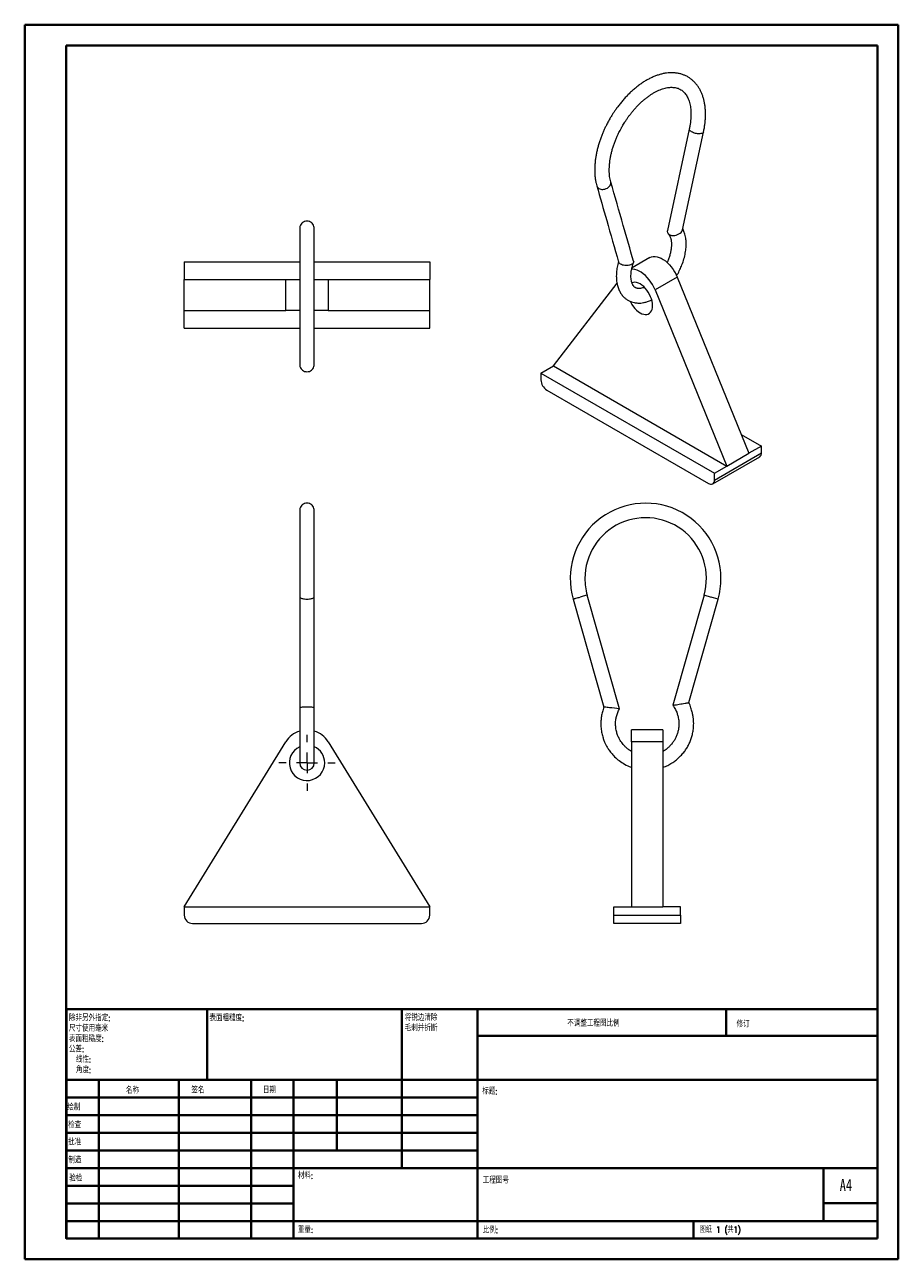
# Model space of a CAD drawing. Header units: millimetres. Extents: x 0 to 210, y 0 to 297.
import ezdxf

# ---------------------------------------------------------------- set-up
doc = ezdxf.new("R2010")
doc.units = ezdxf.units.MM
doc.styles.add('SLDTEXTSTYLE0', font='TXT', dxfattribs={"width": 0.75, "bigfont": 'bigfont'})
doc.styles.add('SLDTEXTSTYLE1', font='TXT', dxfattribs={"width": 0.75})
doc.styles.add('SLDTEXTSTYLE2', font='TXT', dxfattribs={"width": 0.694444, "bigfont": 'bigfont'})

# ---------------------------------------------------------------- blocks, each defined once
blk = doc.blocks.new('SW_NOTE_0')
at = {"color": 0, "linetype": 'Continuous', "lineweight": 0, "char_height": 1.5, "attachment_point": 1, "style": 'SLDTEXTSTYLE0'}
for s, insert in [('\\M+18FAB锐边\\M+190B4\\M+18F9C', (0, 1.93)), ('\\M+196D1\\M+18E68\\M+19BF3\\M+190DC\\M+19266', (0, -0.57))]:
    blk.add_mtext(s, dxfattribs=dict(at, insert=insert))
blk = doc.blocks.new('SW_NOTE_1')
at = {"color": 0, "linetype": 'Continuous', "lineweight": 0, "char_height": 1.5, "attachment_point": 1, "style": 'SLDTEXTSTYLE0'}
for s, insert in [('\\M+18F9C\\M+194F1另\\M+18A4F\\M+18E77\\M+192E8:', (0, 1.93)), ('\\M+18EDA\\M+190A1\\M+18E67\\M+19770\\M+19F7C\\M+195C4', (0, -0.57)), ('\\M+1955C\\M+196CA\\M+19165糙\\M+19378:', (0, -3.07)), ('\\M+18CF6\\M+18DB7:', (0, -5.57)), ('线\\M+190AB:', (1.69, -8.07)), ('\\M+18A70\\M+19378:', (1.69, -10.57))]:
    blk.add_mtext(s, dxfattribs=dict(at, insert=insert))
blk = doc.blocks.new('SW_CENTERMARKSYMBOL_0')
at = {"color": 0, "linetype": 'Continuous', "lineweight": 0}
for p, q in [((0, 5), (0, 6.75)), ((-5, 0), (-6.75, 0)), ((0, 0), (-2.5, 0)), ((0, 0), (0, 2.5)), ((0, 0), (0, -2.5)), ((0, 0), (2.5, 0)), ((5, 0), (6.75, 0)), ((0, -5), (0, -6.75))]:
    blk.add_line(p, q, dxfattribs=at)

msp = doc.modelspace()

# ---------------------------------------------------------------- linework, layer by layer
at = {"color": 7, "linetype": 'Continuous', "lineweight": 40}
for p, q in [((0.08, 0.21), (0.08, 297.21)), ((0.08, 297.21), (210.08, 297.21)), ((210.08, 0.21), (210.08, 297.21)), ((210.08, 292.21), (210.08, 297.21)), ((10.08, 292.21), (205.08, 292.21)), ((10.08, 5.21), (10.08, 292.21)), ((205.08, 5.21), (205.08, 292.21)), ((10.11, 60.37), (205.08, 60.37)), ((10.11, 60.37), (10.11, 5.12)), ((43.91, 43.37), (43.91, 60.37)), ((90.71, 60.37), (90.71, 22.12)), ((108.91, 60.37), (108.91, 5.12)), ((168.68, 54.09), (168.68, 60.46)), ((205.08, 54), (108.91, 54)), ((205.08, 43.37), (10.11, 43.37)), ((17.91, 43.37), (17.91, 5.12)), ((37.1, 43.37), (37.1, 5.12)), ((54.51, 43.37), (54.51, 5.12)), ((64.71, 5.12), (64.71, 43.37)), ((75.11, 26.37), (75.11, 43.37)), ((108.91, 39.12), (10.11, 39.12)), ((108.91, 34.87), (10.11, 34.87)), ((108.91, 30.62), (10.11, 30.62)), ((108.91, 26.37), (10.11, 26.37)), ((64.71, 22.12), (10.11, 22.12)), ((64.71, 22.12), (205.08, 22.12)), ((192.08, 9.46), (192.08, 22.21)), ((64.71, 17.87), (10.11, 17.87)), ((64.71, 13.62), (10.11, 13.62)), ((205.08, 13.71), (192.08, 13.71)), ((10.11, 9.37), (205.08, 9.37)), ((160.88, 5.21), (160.88, 9.46)), ((10.08, 5.21), (205.08, 5.21)), ((205.08, 5.21), (180.99, 5.21)), ((0.08, 0.21), (210.08, 0.21))]:
    msp.add_line(p, q, dxfattribs=at)
at = {"color": 7, "linetype": 'Continuous', "lineweight": 15}
for p, q in [((159.84, 272.11), (154.57, 247.67)), ((158.19, 247.86), (163.26, 271.38)), ((66.19, 248.2), (66.19, 215.48)), ((69.69, 215.48), (69.69, 248.2)), ((150.33, 241.18), (146.07, 238.72)), ((38.44, 240.2), (66.2, 240.2)), ((38.44, 240.2), (38.44, 235.95)), ((69.67, 240.2), (97.44, 240.2)), ((97.44, 240.2), (97.44, 235.95)), ((38.44, 228.45), (38.44, 235.95)), ((38.44, 235.95), (62.82, 235.95)), ((62.82, 228.45), (62.82, 235.95)), ((62.82, 235.95), (66.18, 235.95)), ((69.69, 235.95), (73.05, 235.95)), ((73.05, 235.95), (73.05, 228.45)), ((73.05, 235.95), (97.44, 235.95)), ((97.44, 228.45), (97.44, 235.95)), ((127.17, 215.13), (142.46, 235.04)), ((156.94, 236.47), (151.64, 233.4)), ((156.94, 236.47), (174.19, 194.11)), ((151.64, 233.4), (168.89, 191.05)), ((38.44, 228.45), (62.82, 228.45)), ((38.44, 224.2), (38.44, 228.45)), ((66.19, 228.45), (62.82, 228.45)), ((73.05, 228.45), (69.69, 228.45)), ((73.05, 228.45), (97.44, 228.45)), ((97.44, 224.2), (97.44, 228.45)), ((38.44, 224.2), (66.26, 224.2)), ((69.61, 224.2), (97.44, 224.2)), ((124.16, 213.4), (127.17, 215.13)), ((127.17, 215.13), (168.89, 191.05)), ((124.16, 213.4), (165.88, 189.31)), ((124.16, 213.4), (124.16, 211.76)), ((125.57, 209.31), (164.47, 186.86)), ((172.34, 198.64), (177.19, 195.84)), ((165.47, 186.76), (176.78, 193.29)), ((165.88, 187.68), (177.19, 194.21)), ((168.89, 191.05), (174.19, 194.11)), ((177.19, 195.84), (174.19, 194.11)), ((177.19, 194.21), (177.19, 195.84)), ((165.88, 189.31), (168.89, 191.05)), ((165.88, 187.68), (165.88, 189.31)), ((66.19, 180.36), (66.19, 159.53)), ((69.69, 159.53), (69.69, 180.36)), ((66.19, 159.53), (66.19, 132.86)), ((69.69, 132.86), (69.69, 159.53)), ((131.93, 159.05), (139.31, 133.05)), ((143.06, 132.67), (135.29, 160)), ((163.4, 160), (155.87, 133.49)), ((159.69, 134.13), (166.77, 159.05)), ((143.06, 132.67), (141.18, 132.86)), ((153.46, 127.55), (145.96, 127.55)), ((145.96, 124.69), (145.96, 127.55)), ((153.46, 127.55), (153.46, 124.69)), ((38.44, 85.01), (62.82, 124.69)), ((73.05, 124.69), (97.44, 85.01)), ((145.96, 124.69), (145.96, 85.01)), ((153.46, 124.69), (145.96, 124.69)), ((153.46, 124.69), (153.46, 85.01)), ((66.19, 119.64), (66.19, 119.62)), ((38.44, 85.01), (38.44, 83.01)), ((38.44, 85.01), (97.44, 85.01)), ((97.44, 83.01), (97.44, 85.01)), ((141.71, 85.01), (145.96, 85.01)), ((141.71, 83.01), (141.71, 85.01)), ((145.96, 85.01), (153.46, 85.01)), ((157.71, 85.01), (153.46, 85.01)), ((157.71, 83.01), (157.71, 85.01)), ((40.44, 81.01), (95.44, 81.01)), ((141.71, 83.01), (157.71, 83.01)), ((141.71, 81.01), (141.71, 83.01)), ((157.71, 81.01), (141.71, 81.01)), ((157.71, 83.01), (157.71, 81.01))]:
    msp.add_line(p, q, dxfattribs=at)
at = {"color": 8, "linetype": 'Continuous', "lineweight": 15}
msp.add_line((166.77, 159.05), (165.09, 159.53), dxfattribs=at)
at = {"color": 7, "linetype": 'Continuous', "lineweight": 15, "flags": 128}
for points in [[(150.33, 241.18), (150.35, 241.19), (150.73, 241.36), (151.15, 241.45), (151.6, 241.46), (152.08, 241.39), (152.57, 241.25), (153.07, 241.02), (153.58, 240.73), (154.09, 240.37), (154.58, 239.94), (155.06, 239.46), (155.51, 238.93), (155.93, 238.36), (156.31, 237.75), (156.65, 237.12), (156.94, 236.47)], [(151.64, 233.4), (151.35, 234.05), (151.01, 234.69), (150.63, 235.3), (150.21, 235.87), (149.75, 236.4), (149.28, 236.88), (148.78, 237.31), (148.28, 237.67), (147.77, 237.96), (147.27, 238.18), (146.77, 238.33), (146.3, 238.4), (145.97, 238.4)], [(151.03, 229.63), (151, 230.14), (150.91, 230.68), (150.76, 231.23), (150.55, 231.78), (150.3, 232.33), (149.99, 232.85), (149.65, 233.35), (149.27, 233.8), (148.87, 234.21), (148.45, 234.55), (148.03, 234.84), (147.6, 235.05), (147.18, 235.18), (146.78, 235.24), (146.4, 235.22), (146.06, 235.12), (146.05, 235.12)], [(145.62, 230.67), (145.75, 230.4), (146.06, 229.88), (146.4, 229.38), (146.78, 228.93), (147.18, 228.52), (147.6, 228.18), (148.03, 227.9), (148.45, 227.68), (148.87, 227.55), (149.27, 227.49), (149.65, 227.51), (149.99, 227.61), (150.3, 227.78), (150.55, 228.03), (150.76, 228.35), (150.91, 228.72), (151, 229.15), (151.03, 229.63)]]:
    msp.add_lwpolyline(points, dxfattribs=at)
at = {"color": 7, "linetype": 'Continuous', "lineweight": 15}
for centre, radius, start, end in [((127.23, 211.9), 3.07, 182.6055, 237.3945), ((176.24, 194.09), 0.959, 304.0564, 7.2558), ((165.02, 187.54), 0.873, 230.7967, 9.214), ((149.35, 164), 18.11, 0, 195.8555), ((149.35, 164), 14.61, 344.1463, 180), ((149.35, 164), 14.61, 180, 195.8561), ((149.35, 164), 18.11, 344.1464, 0), ((67.94, 121.55), 6, 107.0813, 148.4258), ((67.94, 121.55), 6, 31.5742, 73.0308), ((67.94, 119.64), 4.25, 114.3593, 0), ((67.94, 119.64), 4.25, 0, 65.6524), ((67.94, 119.64), 1.75, 180, 0), ((40.44, 83.01), 2, 180, 270), ((95.44, 83.01), 2, 270, 0)]:
    msp.add_arc(centre, radius, start, end, dxfattribs=at)
for points, knots in [([(163.25, 271.37), (163.28, 271.48), (163.37, 271.9), (163.5, 272.63), (163.63, 273.57), (163.71, 274.49), (163.75, 275.41), (163.73, 276.31), (163.67, 277.19), (163.57, 278.05), (163.41, 278.88), (163.2, 279.68), (162.93, 280.45), (162.62, 281.17), (162.26, 281.86), (161.84, 282.5), (161.38, 283.09), (160.86, 283.63), (160.3, 284.11), (159.7, 284.54), (159.05, 284.9), (158.35, 285.19), (157.62, 285.42), (156.84, 285.58), (156.02, 285.66), (155.2, 285.66), (154.38, 285.59), (153.58, 285.45), (152.77, 285.25), (151.94, 284.98), (151.12, 284.65), (150.29, 284.26), (149.47, 283.81), (148.66, 283.31), (147.86, 282.75), (147.07, 282.14), (146.29, 281.49), (145.54, 280.79), (144.81, 280.06), (144.1, 279.29), (143.43, 278.5), (142.8, 277.7), (142.25, 276.95), (141.78, 276.28), (141.37, 275.64), (141.02, 275.08), (140.8, 274.7), (140.72, 274.57)], [0, 0, 0, 0, 0.007507, 0.029713, 0.052133, 0.074736, 0.097497, 0.120394, 0.143409, 0.166514, 0.189684, 0.212892, 0.236104, 0.259291, 0.282425, 0.305491, 0.328492, 0.351453, 0.374427, 0.397488, 0.420731, 0.444258, 0.468155, 0.492529, 0.517477, 0.54307, 0.566376, 0.589905, 0.61361, 0.637436, 0.661333, 0.685257, 0.709174, 0.73305, 0.756867, 0.780612, 0.80427, 0.827821, 0.851234, 0.874451, 0.897356, 0.919673, 0.940586, 0.957941, 0.97234, 0.989776, 1, 1, 1, 1]), ([(143.75, 272.82), (143.94, 273.13), (144.2, 273.57), (144.61, 274.2), (144.97, 274.73), (145.41, 275.35), (145.89, 275.97), (146.41, 276.61), (146.96, 277.23), (147.53, 277.84), (148.13, 278.43), (148.74, 278.98), (149.37, 279.5), (150, 279.98), (150.63, 280.41), (151.27, 280.8), (151.9, 281.15), (152.52, 281.44), (153.13, 281.69), (153.73, 281.88), (154.31, 282.02), (154.87, 282.12), (155.41, 282.16), (155.92, 282.15), (156.42, 282.1), (156.9, 281.99), (157.37, 281.82), (157.82, 281.58), (158.24, 281.28), (158.61, 280.93), (158.94, 280.54), (159.23, 280.1), (159.48, 279.62), (159.7, 279.09), (159.89, 278.51), (160.04, 277.89), (160.15, 277.22), (160.22, 276.51), (160.25, 275.77), (160.23, 274.99), (160.17, 274.19), (160.07, 273.35), (159.96, 272.66), (159.86, 272.24), (159.83, 272.11)], [0, 0, 0, 0, 0.0273898, 0.038512, 0.0569523, 0.0760705, 0.0965407, 0.1178529, 0.1397968, 0.1622037, 0.1849526, 0.2079536, 0.2311394, 0.2544597, 0.277878, 0.3013699, 0.3249228, 0.3485364, 0.3722252, 0.3960133, 0.4199481, 0.444107, 0.4686038, 0.493599, 0.5193116, 0.5460244, 0.5740609, 0.603677, 0.6348005, 0.6628059, 0.689771, 0.7159058, 0.7414476, 0.7665928, 0.7914886, 0.8162402, 0.8409199, 0.8655733, 0.8902195, 0.9148785, 0.9395572, 0.9642526, 0.9889522, 1, 1, 1, 1]), ([(140.72, 274.57), (140.53, 274.22), (140.25, 273.72), (139.87, 272.98), (139.56, 272.34), (139.21, 271.57), (138.87, 270.76), (138.54, 269.9), (138.23, 269.01), (137.96, 268.1), (137.71, 267.17), (137.51, 266.24), (137.34, 265.3), (137.21, 264.37), (137.13, 263.45), (137.09, 262.53), (137.11, 261.63), (137.16, 260.75), (137.27, 259.89), (137.42, 259.11), (137.55, 258.63), (137.61, 258.42)], [0, 0, 0, 0, 0.064805, 0.091113, 0.134755, 0.180035, 0.228573, 0.279187, 0.331404, 0.384852, 0.439269, 0.494468, 0.550309, 0.606689, 0.663529, 0.720766, 0.778347, 0.836223, 0.894326, 0.952594, 1, 1, 1, 1]), ([(140.97, 259.38), (140.97, 259.4), (140.9, 259.61), (140.8, 260.06), (140.69, 260.72), (140.62, 261.43), (140.59, 262.17), (140.61, 262.95), (140.67, 263.75), (140.77, 264.58), (140.91, 265.44), (141.1, 266.3), (141.33, 267.18), (141.6, 268.06), (141.91, 268.93), (142.24, 269.77), (142.58, 270.54), (142.89, 271.21), (143.21, 271.82), (143.49, 272.35), (143.68, 272.69), (143.75, 272.82)], [0, 0, 0, 0, 0.006378, 0.067125, 0.127694, 0.1882, 0.248687, 0.309206, 0.369774, 0.430382, 0.491001, 0.551572, 0.611996, 0.672102, 0.731563, 0.789642, 0.844218, 0.889694, 0.927218, 0.972421, 1, 1, 1, 1]), ([(137.61, 258.42), (138.4, 255.66), (140.14, 249.57), (141.89, 243.46), (142.85, 240.12)], [0, 0, 0, 0, 0.4525199, 1, 1, 1, 1]), ([(146.44, 240.3), (145.62, 243.18), (143.8, 249.52), (141.97, 255.89), (140.97, 259.37)], [0, 0, 0, 0, 0.452526, 1, 1, 1, 1]), ([(69.69, 248.2), (69.67, 248.37), (69.64, 248.74), (69.38, 249.24), (68.99, 249.63), (68.5, 249.89), (67.94, 249.98), (67.37, 249.89), (66.88, 249.63), (66.49, 249.24), (66.23, 248.74), (66.2, 248.37), (66.19, 248.2)], [0, 0, 0, 0, 0.090412, 0.204776, 0.295189, 0.394898, 0.5, 0.605102, 0.704811, 0.795224, 0.909588, 1, 1, 1, 1]), ([(154.78, 246.93), (154.88, 246.81), (155.07, 246.59), (155.27, 246.18), (155.38, 245.82), (155.45, 245.53), (155.5, 245.24), (155.54, 244.88), (155.57, 244.34), (155.53, 243.62), (155.41, 242.77), (155.21, 241.9), (154.93, 241.03), (154.69, 240.39), (154.52, 240.04), (154.5, 239.99)], [0, 0, 0, 0, 0.1180767, 0.2138221, 0.2861164, 0.3343039, 0.3764577, 0.4281725, 0.4910941, 0.5943056, 0.6942605, 0.7906888, 0.8862537, 0.9816295, 1, 1, 1, 1]), ([(154.59, 247.67), (154.58, 247.63), (154.53, 247.52), (154.56, 247.32), (154.64, 247.09), (154.8, 246.88), (155.02, 246.72), (155.28, 246.61), (155.6, 246.53), (155.96, 246.5), (156.46, 246.53), (157.07, 246.69), (157.44, 246.93), (157.62, 247.05)], [0, 0, 0, 0, 0.031872, 0.115982, 0.198709, 0.27855, 0.354146, 0.426405, 0.505504, 0.589895, 0.677548, 0.838498, 1, 1, 1, 1]), ([(156.78, 236.82), (156.84, 236.91), (157.14, 237.38), (157.58, 238.26), (158.13, 239.52), (158.58, 240.86), (158.9, 242.28), (159.06, 243.51), (159.1, 244.61), (159.05, 245.44), (158.93, 246.2), (158.79, 246.76), (158.63, 247.28), (158.47, 247.72), (158.37, 248.05), (158.27, 248.19), (158.27, 248.19)], [0, 0, 0, 0, 0.0255363, 0.1278475, 0.2237962, 0.3438871, 0.4619839, 0.57614, 0.6582813, 0.7486577, 0.8021587, 0.8689218, 0.9078303, 0.9508262, 0.9974711, 1, 1, 1, 1]), ([(157.62, 247.05), (157.78, 247.19), (158.06, 247.44), (158.14, 247.73), (158.18, 247.86)], [0, 0, 0, 0, 0.556508, 1, 1, 1, 1]), ([(66.19, 241.59), (66.19, 241.58), (66.19, 241.54), (66.19, 241.3), (66.19, 240.99), (66.19, 240.7), (66.19, 240.42), (66.19, 240.28)], [0, 0, 0, 0, 0.2501746, 0.4998149, 0.6664173, 0.8336869, 1, 1, 1, 1]), ([(66.19, 240.27), (66.19, 240.23), (66.19, 240.07), (66.19, 239.73), (66.19, 239.31), (66.19, 238.93), (66.19, 238.58), (66.19, 238.21), (66.19, 237.81), (66.19, 237.33), (66.19, 236.71), (66.19, 236.23), (66.19, 235.95)], [0, 0, 0, 0, 0.034108, 0.179764, 0.292565, 0.377207, 0.45989, 0.544622, 0.631419, 0.724184, 0.845879, 1, 1, 1, 1]), ([(142.82, 240.24), (142.7, 239.79), (142.47, 238.89), (142.32, 237.62), (142.28, 236.5), (142.35, 235.58), (142.48, 234.84), (142.68, 234.08), (142.98, 233.28), (143.44, 232.45), (143.99, 231.78), (144.6, 231.24), (145.24, 230.84), (145.91, 230.54), (146.52, 230.37), (147.04, 230.28), (147.56, 230.24), (148.15, 230.25), (148.85, 230.34), (149.64, 230.53), (150.3, 230.75), (150.7, 230.96), (150.8, 231.01)], [0, 0, 0, 0, 0.072245, 0.14361, 0.206821, 0.261707, 0.308063, 0.345641, 0.407999, 0.469217, 0.531279, 0.579875, 0.629838, 0.680802, 0.727481, 0.754826, 0.785109, 0.829606, 0.872321, 0.922895, 0.981143, 1, 1, 1, 1]), ([(145.88, 239.5), (145.75, 239.44), (145.45, 239.33), (144.89, 239.26), (144.31, 239.28), (143.77, 239.39), (143.3, 239.59), (142.97, 239.85), (142.89, 240.03), (142.86, 240.12)], [0, 0, 0, 0, 0.136226, 0.306392, 0.438042, 0.580191, 0.727804, 0.875416, 1, 1, 1, 1]), ([(149.02, 234.04), (148.87, 233.98), (148.55, 233.86), (148.15, 233.78), (147.82, 233.75), (147.58, 233.75), (147.39, 233.78), (147.22, 233.82), (147.06, 233.87), (146.88, 233.96), (146.7, 234.08), (146.55, 234.22), (146.43, 234.36), (146.33, 234.5), (146.23, 234.68), (146.12, 234.91), (146.01, 235.22), (145.91, 235.64), (145.83, 236.18), (145.81, 236.81), (145.85, 237.5), (145.95, 238.25), (146.14, 239.1), (146.33, 239.7), (146.44, 240.02)], [0, 0, 0, 0, 0.0504, 0.104682, 0.149498, 0.185909, 0.217746, 0.250709, 0.282387, 0.326217, 0.380284, 0.424834, 0.45612, 0.483088, 0.513716, 0.548132, 0.58993, 0.634841, 0.688806, 0.751891, 0.80556, 0.864915, 0.929702, 1, 1, 1, 1]), ([(146.43, 240.3), (146.44, 240.29), (146.49, 240.19), (146.44, 239.97), (146.26, 239.7), (146, 239.56), (145.88, 239.5)], [0, 0, 0, 0, 0.035987, 0.325714, 0.700204, 1, 1, 1, 1]), ([(66.19, 215.48), (66.2, 215.31), (66.23, 214.94), (66.49, 214.45), (66.88, 214.05), (67.37, 213.79), (67.94, 213.7), (68.5, 213.79), (68.99, 214.05), (69.38, 214.45), (69.64, 214.94), (69.67, 215.31), (69.69, 215.48)], [0, 0, 0, 0, 0.090412, 0.204776, 0.295189, 0.394898, 0.5, 0.605102, 0.704811, 0.795224, 0.909588, 1, 1, 1, 1]), ([(69.69, 180.36), (69.67, 180.52), (69.64, 180.9), (69.38, 181.39), (68.99, 181.79), (68.5, 182.05), (67.94, 182.14), (67.37, 182.05), (66.88, 181.79), (66.49, 181.39), (66.23, 180.9), (66.2, 180.52), (66.19, 180.36)], [0, 0, 0, 0, 0.090412, 0.204776, 0.295189, 0.394898, 0.5, 0.605102, 0.704811, 0.795224, 0.909588, 1, 1, 1, 1]), ([(66.19, 133.81), (66.19, 133.56), (66.19, 133.07), (66.19, 132.05), (66.19, 130.83), (66.19, 129.42), (66.19, 128.23), (66.19, 127.53), (66.19, 127.24)], [0, 0, 0, 0, 0.127618, 0.250502, 0.478673, 0.685593, 0.870798, 1, 1, 1, 1]), ([(153.46, 118.55), (153.59, 118.59), (154.1, 118.75), (154.93, 119.16), (155.9, 119.73), (156.85, 120.43), (157.72, 121.23), (158.49, 122.12), (159.12, 122.98), (159.63, 123.87), (160.06, 124.79), (160.4, 125.75), (160.66, 126.75), (160.84, 127.86), (160.92, 129.16), (160.84, 130.39), (160.64, 131.46), (160.43, 132.22), (160.23, 132.92), (160.03, 133.55), (159.81, 133.93), (159.69, 134.13)], [0, 0, 0, 0, 0.020845, 0.085328, 0.144904, 0.199173, 0.270729, 0.331281, 0.385259, 0.439137, 0.492793, 0.546026, 0.599006, 0.655803, 0.724492, 0.804812, 0.849051, 0.896271, 0.929692, 0.964402, 1, 1, 1, 1]), ([(155.88, 133.49), (155.88, 133.49), (155.89, 133.5), (156.01, 133.52), (156.19, 133.55), (156.53, 133.6), (157.07, 133.69), (157.55, 133.77), (157.78, 133.81)], [0, 0, 0, 0, 0.109568, 0.232359, 0.363365, 0.499436, 0.749289, 1, 1, 1, 1]), ([(157.78, 133.81), (158.02, 133.85), (158.5, 133.93), (159.03, 134.02), (159.36, 134.08), (159.56, 134.11), (159.66, 134.12), (159.7, 134.13), (159.69, 134.13), (159.69, 134.13)], [0, 0, 0, 0, 0.249203, 0.498037, 0.628513, 0.756859, 0.880753, 0.998089, 1, 1, 1, 1]), ([(69.69, 132.86), (69.69, 132.87), (69.67, 132.89), (69.56, 132.93), (69.48, 132.95), (69.2, 133), (69, 133.01), (68.52, 133.04), (68.23, 133.05), (67.64, 133.05), (67.35, 133.04), (66.87, 133.01), (66.68, 133), (66.4, 132.95), (66.31, 132.93), (66.2, 132.89), (66.19, 132.87), (66.19, 132.86)], [0, 0, 0, 0, 0.125, 0.125, 0.25, 0.25, 0.375, 0.375, 0.5, 0.5, 0.625, 0.625, 0.75, 0.75, 0.875, 0.875, 1, 1, 1, 1]), ([(66.19, 132.86), (66.19, 132.54), (66.19, 131.91), (66.19, 130.97), (66.19, 129.93), (66.19, 128.83), (66.19, 127.72), (66.19, 126.77), (66.19, 125.97), (66.19, 125.3), (66.19, 124.67), (66.19, 124), (66.19, 123.25), (66.19, 122.45), (66.19, 121.63), (66.19, 120.86), (66.19, 120.29), (66.19, 119.91), (66.19, 119.69), (66.19, 119.65), (66.19, 119.64)], [0, 0, 0, 0, 0.0557158, 0.1080288, 0.1571074, 0.224325, 0.2839642, 0.3360504, 0.3805192, 0.4173708, 0.4511594, 0.4923546, 0.5413755, 0.5982405, 0.662926, 0.7354514, 0.815753, 0.8737359, 0.9351099, 1, 1, 1, 1]), ([(69.69, 119.64), (69.69, 119.65), (69.69, 119.68), (69.69, 119.83), (69.69, 120.12), (69.69, 120.52), (69.69, 121.07), (69.69, 121.64), (69.69, 122.19), (69.69, 122.7), (69.69, 123.23), (69.69, 123.86), (69.69, 124.64), (69.69, 125.61), (69.69, 126.76), (69.69, 128.09), (69.69, 129.41), (69.69, 130.64), (69.69, 131.76), (69.69, 132.48), (69.69, 132.86)], [0, 0, 0, 0, 0.055914, 0.108378, 0.157576, 0.224939, 0.2847, 0.336883, 0.381452, 0.418424, 0.452184, 0.493317, 0.542289, 0.599102, 0.663727, 0.736166, 0.816315, 0.874161, 0.935356, 1, 1, 1, 1]), ([(139.31, 133.05), (139.18, 132.67), (138.94, 131.94), (138.7, 130.83), (138.57, 129.63), (138.57, 128.36), (138.73, 127.07), (139, 125.98), (139.3, 125.07), (139.63, 124.31), (139.99, 123.59), (140.46, 122.82), (141.09, 121.96), (141.92, 121.05), (142.97, 120.13), (144.29, 119.27), (145.32, 118.75), (145.92, 118.56), (145.96, 118.55)], [0, 0, 0, 0, 0.067534, 0.130885, 0.190355, 0.272132, 0.344949, 0.408329, 0.462187, 0.506902, 0.548108, 0.598497, 0.658468, 0.727753, 0.806113, 0.894395, 0.992238, 1, 1, 1, 1]), ([(141.18, 132.86), (141.03, 132.87), (140.85, 132.89), (140.47, 132.93), (140.26, 132.95), (139.86, 133), (139.67, 133.01), (139.39, 133.04), (139.31, 133.05), (139.31, 133.05)], [0, 0, 0, 0, 0.25, 0.25, 0.5, 0.5, 0.75, 0.75, 1, 1, 1, 1]), ([(145.96, 122.4), (145.8, 122.49), (145.4, 122.72), (144.85, 123.15), (144.34, 123.62), (143.93, 124.07), (143.56, 124.53), (143.2, 125.06), (142.84, 125.74), (142.5, 126.57), (142.24, 127.55), (142.09, 128.69), (142.13, 129.8), (142.32, 130.83), (142.61, 131.76), (142.91, 132.36), (143.06, 132.67)], [0, 0, 0, 0, 0.046996, 0.116375, 0.175982, 0.225283, 0.270038, 0.324358, 0.389004, 0.464432, 0.550909, 0.647197, 0.753661, 0.831063, 0.913232, 1, 1, 1, 1]), ([(155.87, 133.49), (156.09, 133.16), (156.49, 132.56), (156.89, 131.63), (157.13, 130.84), (157.26, 130.18), (157.32, 129.61), (157.35, 128.97), (157.31, 128.22), (157.18, 127.39), (156.95, 126.56), (156.64, 125.77), (156.24, 125.03), (155.76, 124.33), (155.22, 123.72), (154.7, 123.23), (154.22, 122.85), (153.83, 122.58), (153.56, 122.43), (153.46, 122.38)], [0, 0, 0, 0, 0.091798, 0.169942, 0.234302, 0.284849, 0.326555, 0.368719, 0.433643, 0.500226, 0.566584, 0.632412, 0.698085, 0.764064, 0.829129, 0.890009, 0.928004, 0.973377, 1, 1, 1, 1]), ([(66.19, 123.5), (66.19, 123.36), (66.19, 123.05), (66.19, 122.63), (66.19, 122.2), (66.19, 121.76), (66.19, 121.27), (66.19, 120.77), (66.19, 120.3), (66.19, 120.08), (66.19, 119.96)], [0, 0, 0, 0, 0.086772, 0.179979, 0.264398, 0.369718, 0.49596, 0.643098, 0.81111, 1, 1, 1, 1])]:
    msp.add_open_spline(points, degree=3, knots=knots, dxfattribs=at)
at = {"color": 8, "linetype": 'Continuous', "lineweight": 15}
for points, knots in [([(162.79, 271.03), (162.66, 271.01), (162.39, 270.96), (161.87, 270.98), (161.32, 271.07), (160.8, 271.23), (160.34, 271.44), (160, 271.69), (159.83, 271.92), (159.84, 272.05), (159.85, 272.11)], [0, 0, 0, 0, 0.115566, 0.261747, 0.377313, 0.504762, 0.639106, 0.773449, 0.900898, 1, 1, 1, 1]), ([(163.25, 271.38), (163.25, 271.37), (163.26, 271.27), (163.11, 271.14), (162.89, 271.06), (162.79, 271.03)], [0, 0, 0, 0, 0.050846, 0.580931, 1, 1, 1, 1]), ([(137.62, 258.42), (137.66, 258.31), (137.74, 258.07), (138.08, 257.8), (138.54, 257.62), (139.06, 257.58), (139.61, 257.67), (140.13, 257.87), (140.41, 258.08), (140.53, 258.18)], [0, 0, 0, 0, 0.12601, 0.277817, 0.429623, 0.57364, 0.704228, 0.869411, 1, 1, 1, 1]), ([(140.53, 258.18), (140.63, 258.29), (140.87, 258.53), (141.01, 258.94), (141.03, 259.24), (140.97, 259.36), (140.96, 259.37)], [0, 0, 0, 0, 0.293245, 0.664174, 0.95742, 1, 1, 1, 1]), ([(66.19, 159.53), (66.19, 159.53), (66.16, 159.48), (66.25, 159.38), (66.48, 159.24), (66.88, 159.14), (67.37, 159.07), (67.94, 159.04), (68.5, 159.07), (68.99, 159.14), (69.38, 159.24), (69.64, 159.38), (69.67, 159.48), (69.69, 159.53)], [0, 0, 0, 0, 0.005145, 0.095092, 0.208867, 0.298815, 0.398011, 0.502572, 0.607134, 0.70633, 0.796277, 0.910053, 1, 1, 1, 1]), ([(131.93, 159.05), (131.93, 159.05), (131.9, 159.04), (132, 159.07), (132.23, 159.13), (132.62, 159.24), (133.09, 159.38), (133.45, 159.48), (133.61, 159.53)], [0, 0, 0, 0, 0.000976, 0.210976, 0.410199, 0.590848, 0.819352, 1, 1, 1, 1]), ([(135.29, 160), (135.29, 160), (135.22, 159.98), (134.97, 159.91), (134.8, 159.86), (134.44, 159.76), (134.25, 159.71), (133.91, 159.61), (133.75, 159.57), (133.61, 159.53)], [0, 0, 0, 0, 0.25, 0.25, 0.5, 0.5, 0.75, 0.75, 1, 1, 1, 1]), ([(163.4, 160), (163.4, 160), (163.48, 159.98), (163.73, 159.91), (163.9, 159.86), (164.26, 159.76), (164.44, 159.71), (164.79, 159.61), (164.95, 159.57), (165.09, 159.53)], [0, 0, 0, 0, 0.25, 0.25, 0.5, 0.5, 0.75, 0.75, 1, 1, 1, 1])]:
    msp.add_open_spline(points, degree=3, knots=knots, dxfattribs=at)

# ---------------------------------------------------------------- block references
at = {"color": 7, "linetype": 'Continuous', "lineweight": 0}
for name, p in [('SW_CENTERMARKSYMBOL_0', (67.94, 119.64)), ('SW_NOTE_1', (10.7, 57.11)), ('SW_NOTE_0', (91.42, 57.19))]:
    msp.add_blockref(name, p, dxfattribs=at)

# ---------------------------------------------------------------- texts
at = {"color": 7, "linetype": 'Continuous', "lineweight": 0, "attachment_point": 1}
for s, insert, char_height, style in [('\\M+1955C\\M+196CA\\M+19165糙\\M+19378:', (44.48, 59.04), 1.5, 'SLDTEXTSTYLE0'), ('\\M+19573调\\M+190AE\\M+18D48\\M+192F6图\\M+194E4\\M+197E1', (130.49, 57.75), 1.5, 'SLDTEXTSTYLE0'), ('\\M+18F43订', (171.21, 57.55), 1.5, 'SLDTEXTSTYLE0'), ('\\M+196BC\\M+18FCC', (24.43, 41.62), 1.5, 'SLDTEXTSTYLE0'), ('签\\M+196BC', (40.14, 41.68), 1.5, 'SLDTEXTSTYLE0'), ('\\M+193FA\\M+18AFA', (57.33, 41.7), 1.5, 'SLDTEXTSTYLE0'), ('标题:', (110.07, 41.4), 1.5, 'SLDTEXTSTYLE0'), ('绘\\M+190A7', (10.32, 37.55), 1.5, 'SLDTEXTSTYLE0'), ('检查', (10.52, 33.28), 1.5, 'SLDTEXTSTYLE0'), ('\\M+194E1\\M+18F79', (10.51, 29.19), 1.5, 'SLDTEXTSTYLE0'), ('\\M+190A7\\M+191A2', (10.57, 24.85), 1.5, 'SLDTEXTSTYLE0'), ('\\M+18DDE\\M+197BF:', (65.76, 21.11), 1.5, 'SLDTEXTSTYLE0'), ('验检', (10.78, 20.47), 1.5, 'SLDTEXTSTYLE0'), ('\\M+18D48\\M+192F6图\\M+18D86', (110.18, 19.99), 1.5, 'SLDTEXTSTYLE0'), ('A4', (196, 19.52), 2.91, 'SLDTEXTSTYLE1'), ('\\M+18F64\\M+197CA:', (65.73, 8.07), 1.4986, 'SLDTEXTSTYLE0'), ('\\M+194E4\\M+197E1:', (110.18, 8.02), 1.5, 'SLDTEXTSTYLE0'), ('图纸 1 (\\M+18BA41)', (162.36, 8.11), 1.5, 'SLDTEXTSTYLE2')]:
    msp.add_mtext(s, dxfattribs=dict(at, insert=insert, char_height=char_height, style=style))

doc.saveas('drawing.dxf')
